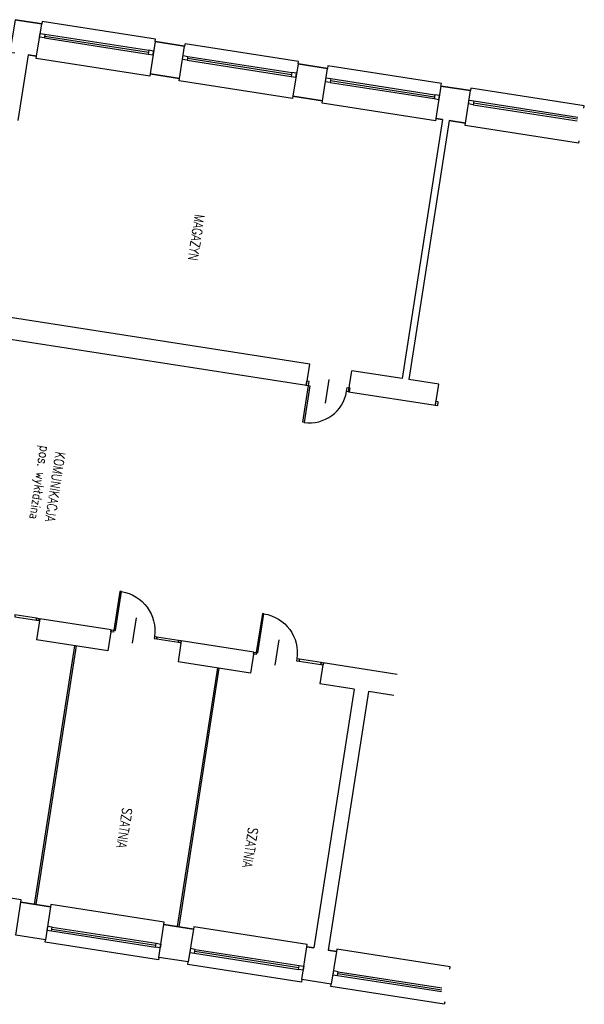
# Model space of a CAD drawing. Extents: x -38969 to 27108, y -24488 to 212598.
# Tile 10 of 256: x -4335 to -3164, y -24488 to -22445. Entities that reach past the tile are written whole.
import ezdxf

# ---------------------------------------------------------------- set-up
doc = ezdxf.new("R2010")
doc.units = 0
doc.header["$LTSCALE"] = 100
doc.header["$MEASUREMENT"] = 0
doc.linetypes.add('0.7_0.7', pattern=[1.4, 0.7, -0.7])
doc.layers.get('0').update_dxf_attribs({"linetype": 'CONTINUOUS'})
for name, color, linetype in [('K_1-MUR istn', 200, 'CONTINUOUS'), ('K_1-POMOCNICZA', 2, 'CONTINUOUS'), ('K_1-STOLARKA', 6, 'CONTINUOUS'), ('K_1-TXT', 123, 'CONTINUOUS')]:
    doc.layers.add(name, color=color, linetype=linetype)
doc.styles.add('ROMANS', font='ROMANS.shx', dxfattribs={"width": 0.8})

# ---------------------------------------------------------------- blocks, each defined once
blk = doc.blocks.new('DR_1180L2')
at = {"color": 7}
blk.add_line((-15, 40), (35, 40), dxfattribs=at)
blk.add_lwpolyline([(4, 0), (4, 3), (81, 3), (81, 0), (4, 0)])
blk.add_arc((4, 3), 77, 0, 90, dxfattribs=at)

msp = doc.modelspace()

# ---------------------------------------------------------------- linework, layer by layer
at = {"layer": 'K_1-MUR istn'}
for p, q in [((-4344.88921, -22445.41628), (-4289.55672, -22454.03689)), ((-4054.39361, -22490.67447), (-3993.13263, -22500.21872)), ((-4317.81004, -22518.45544), (-4339.05368, -22654.81052)), ((-4300.0246, -22521.22635), (-4317.81004, -22518.45544)), ((-3757.96952, -22536.8563), (-3696.70854, -22546.40054)), ((-4003.60051, -22567.40818), (-4064.86149, -22557.86393)), ((-3461.54543, -22583.03812), (-3400.28446, -22592.58237)), ((-3707.17642, -22613.59), (-3768.4374, -22604.04576)), ((-3458.18019, -22652.38273), (-3541.92323, -23189.89841)), ((-3444.34707, -22654.53788), (-3528.09011, -23192.05356)), ((-3458.18019, -22652.38273), (-3472.01331, -22650.22758)), ((-3410.75234, -22659.77183), (-3444.34707, -22654.53788)), ((-4684.00082, -23056.49755), (-3740.38414, -23203.5097)), ((-3733.61081, -23160.03416), (-4401.55308, -23055.97112)), ((-3740.38414, -23203.5097), (-3733.61081, -23160.03416)), ((-3653.43308, -23217.05636), (-3646.65974, -23173.58083)), ((-3541.92323, -23189.89841), (-3646.65974, -23173.58083)), ((-3465.84105, -23201.75175), (-3528.09011, -23192.05356)), ((-3653.43308, -23217.05636), (-3472.61438, -23245.22728)), ((-3472.61438, -23245.22728), (-3465.84105, -23201.75175)), ((-4293.57987, -23688.12757), (-4300.3532, -23731.60311)), ((-4145.36783, -23711.21849), (-4293.57987, -23688.12757)), ((-4145.36783, -23711.21849), (-4152.14116, -23754.69402)), ((-4152.14116, -23754.69402), (-4300.3532, -23731.60311)), ((-4000.12002, -23733.84758), (-4006.89336, -23777.32311)), ((-3849.93182, -23757.24637), (-4000.12002, -23733.84758)), ((-3849.93182, -23757.24637), (-3856.70515, -23800.7219)), ((-3856.70515, -23800.7219), (-4006.89336, -23777.32311)), ((-3705.6721, -23779.72153), (-3712.44543, -23823.19706)), ((-3552.51965, -23803.58214), (-3705.6721, -23779.72153)), ((-3641.30365, -23834.2807), (-3724.89275, -24370.80829)), ((-3641.30365, -23834.2807), (-3712.44543, -23823.19706)), ((-3611.66124, -23838.89888), (-3695.25034, -24375.42648)), ((-3559.29299, -23847.05767), (-3611.66124, -23838.89888)), ((-4271.30115, -24285.6798), (-4332.56213, -24276.13555)), ((-3974.87707, -24331.86162), (-4036.13804, -24322.31738)), ((-4281.92297, -24353.85734), (-4343.18395, -24344.31309)), ((-3724.89275, -24370.80829), (-3739.71396, -24368.4992)), ((-3678.45298, -24378.04345), (-3695.25034, -24375.42648)), ((-3985.49889, -24400.03916), (-4046.75986, -24390.49492)), ((-3689.0748, -24446.22099), (-3750.33578, -24436.67674))]:
    msp.add_line(p, q, dxfattribs=at)
for points in [[(-4317.81004, -22518.45544), (-4300.0246, -22521.22635), (-4289.55672, -22454.03689), (-4344.88921, -22445.41628), (-4355.35709, -22512.60574), (-4345.47629, -22514.14514)], [(-3444.34707, -22654.53788), (-3410.75234, -22659.77183), (-3400.28446, -22592.58237), (-3461.54543, -22583.03812), (-3472.01331, -22650.22758), (-3458.18019, -22652.38273)], [(-3695.25034, -24375.42648), (-3678.45298, -24378.04345), (-3689.0748, -24446.22099), (-3750.33578, -24436.67674), (-3739.71396, -24368.4992), (-3724.89275, -24370.80829)]]:
    msp.add_lwpolyline(points, dxfattribs=at)
for points in [[(-4064.86149, -22557.86393), (-4003.60051, -22567.40818), (-3993.13263, -22500.21872), (-4054.39361, -22490.67447)], [(-3768.4374, -22604.04576), (-3707.17642, -22613.59), (-3696.70854, -22546.40054), (-3757.96952, -22536.8563)], [(-4332.56213, -24276.13555), (-4271.30115, -24285.6798), (-4281.92297, -24353.85734), (-4343.18395, -24344.31309)], [(-4036.13804, -24322.31738), (-3974.87707, -24331.86162), (-3985.49889, -24400.03916), (-4046.75986, -24390.49492)]]:
    msp.add_lwpolyline(points, close=True, dxfattribs=at)
at = {"layer": 'K_1-POMOCNICZA', "linetype": '0.7_0.7', "ltscale": 20}
for p, q in [((-4221.30678, -23743.91826), (-4304.89588, -24280.44586)), ((-4218.34254, -23744.38008), (-4301.93164, -24280.90768)), ((-3924.88269, -23790.10009), (-4008.4718, -24326.62768)), ((-3921.91845, -23790.5619), (-4005.50756, -24327.0895))]:
    msp.add_line(p, q, dxfattribs=at)
at = {"layer": 'K_1-STOLARKA'}
for p, q in [((-4283.98622, -22483.24253), (-4068.58471, -22516.80133)), ((-4283.37046, -22479.29021), (-4067.96896, -22512.84901)), ((-4282.7547, -22475.33789), (-4067.3532, -22508.89668)), ((-3986.94637, -22525.47204), (-3771.54487, -22559.03083)), ((-3986.33061, -22521.51972), (-3770.92911, -22555.07851)), ((-3987.56213, -22529.42436), (-3772.16063, -22562.98315)), ((-3689.90653, -22567.70154), (-3474.50503, -22601.26033)), ((-3691.13804, -22575.60618), (-3475.73654, -22609.16498)), ((-3690.52229, -22571.65386), (-3475.12078, -22605.21265)), ((-3394.71396, -22621.78801), (-3179.31245, -22655.3468)), ((-3394.0982, -22617.83569), (-3178.6967, -22651.39448)), ((-3393.48244, -22613.88337), (-3178.08094, -22647.44216)), ((-4268.96338, -24335.63513), (-4053.56188, -24369.19392)), ((-4268.34762, -24331.6828), (-4052.94612, -24365.2416)), ((-4267.73187, -24327.73048), (-4052.33036, -24361.28928)), ((-3972.53929, -24381.81695), (-3757.13779, -24415.37574)), ((-3971.92354, -24377.86463), (-3756.52203, -24411.42342)), ((-3971.30778, -24373.91231), (-3755.90628, -24407.4711)), ((-3675.49945, -24424.04645), (-3460.09795, -24457.60525)), ((-3674.88369, -24420.09413), (-3459.48219, -24453.65293)), ((-3676.11521, -24427.99877), (-3460.71371, -24461.55757))]:
    msp.add_line(p, q, dxfattribs=at)
for points in [[(-4054.39361, -22490.67447), (-4053.62391, -22485.73407), (-4288.78702, -22449.09649), (-4289.55672, -22454.03689)], [(-3757.96952, -22536.8563), (-3757.19982, -22531.9159), (-3992.36293, -22495.27831), (-3993.13263, -22500.21872)], [(-4064.86149, -22557.86393), (-4065.63118, -22562.80433), (-4300.79429, -22526.16675), (-4300.0246, -22521.22635)], [(-3461.54543, -22583.03812), (-3460.77574, -22578.09772), (-3695.93885, -22541.46014), (-3696.70854, -22546.40054)], [(-3768.4374, -22604.04576), (-3769.2071, -22608.98616), (-4004.37021, -22572.34858), (-4003.60051, -22567.40818)], [(-3165.12135, -22629.21995), (-3164.35165, -22624.27954), (-3399.51476, -22587.64196), (-3400.28446, -22592.58237)], [(-3472.01331, -22650.22758), (-3472.78301, -22655.16798), (-3707.94612, -22618.5304), (-3707.17642, -22613.59)], [(-3175.58923, -22696.40941), (-3176.35893, -22701.34981), (-3411.52203, -22664.71223), (-3410.75234, -22659.77183)], [(-4332.56213, -24276.13555), (-4331.79243, -24271.19515), (-4566.95554, -24234.55757), (-4567.72524, -24239.49797)], [(-4036.13804, -24322.31738), (-4035.36835, -24317.37698), (-4270.53146, -24280.7394), (-4271.30115, -24285.6798)], [(-3739.71396, -24368.4992), (-3738.94426, -24363.5588), (-3974.10737, -24326.92122), (-3974.87707, -24331.86162)], [(-4046.75986, -24390.49492), (-4047.52956, -24395.43532), (-4282.69267, -24358.79774), (-4281.92297, -24353.85734)], [(-3443.28987, -24414.68103), (-3442.52017, -24409.74063), (-3677.68328, -24373.10305), (-3678.45298, -24378.04345)], [(-3750.33578, -24436.67674), (-3751.10547, -24441.61714), (-3986.26858, -24404.97956), (-3985.49889, -24400.03916)], [(-3453.91169, -24482.85857), (-3454.68139, -24487.79897), (-3689.8445, -24451.16139), (-3689.0748, -24446.22099)]]:
    msp.add_lwpolyline(points, dxfattribs=at)
for points in [[(-4292.6355, -22473.7985), (-4282.7547, -22475.33789), (-4283.98622, -22483.24253), (-4293.86702, -22481.70314)], [(-4057.4724, -22510.43608), (-4067.3532, -22508.89668), (-4068.58471, -22516.80133), (-4058.70391, -22518.34072)], [(-3996.21142, -22519.98032), (-3986.33061, -22521.51972), (-3987.56213, -22529.42436), (-3997.44293, -22527.88496)], [(-3761.04831, -22556.6179), (-3770.92911, -22555.07851), (-3772.16063, -22562.98315), (-3762.27982, -22564.52255)], [(-3699.78733, -22566.16215), (-3689.90653, -22567.70154), (-3691.13804, -22575.60618), (-3701.01885, -22574.06679)], [(-3464.62422, -22602.79973), (-3474.50503, -22601.26033), (-3475.73654, -22609.16498), (-3465.85574, -22610.70437)], [(-3403.36324, -22612.34397), (-3393.48244, -22613.88337), (-3394.71396, -22621.78801), (-3404.59476, -22620.24861)], [(-3741.86626, -23203.27879), (-3736.43182, -23204.12545), (-3735.20031, -23196.22081), (-3740.63475, -23195.37414)], [(-3651.95096, -23217.28727), (-3657.3854, -23216.44061), (-3656.15388, -23208.53596), (-3650.71944, -23209.38263)], [(-3473.84948, -23245.03485), (-3468.41504, -23245.88152), (-3467.18353, -23237.97688), (-3472.61797, -23237.13021)], [(-4300.00239, -23687.12697), (-4344.96004, -23680.12273), (-4345.5758, -23684.07505), (-4300.61815, -23691.07929)], [(-4294.56795, -23687.97364), (-4300.00239, -23687.12697), (-4300.61815, -23691.07929), (-4295.18371, -23691.92596)], [(-4145.36783, -23711.21849), (-4139.93338, -23712.06515), (-4140.54914, -23716.01748), (-4145.98358, -23715.17081)], [(-4050.51212, -23725.99667), (-4055.94656, -23725.15), (-4056.56232, -23729.10233), (-4051.12788, -23729.94899)], [(-4005.55447, -23733.00091), (-4050.51212, -23725.99667), (-4051.12788, -23729.94899), (-4006.17022, -23736.95324)], [(-4000.12002, -23733.84758), (-4005.55447, -23733.00091), (-4006.17022, -23736.95324), (-4000.73578, -23737.7999)], [(-3849.93182, -23757.24637), (-3844.49738, -23758.09304), (-3845.11314, -23762.04536), (-3850.54758, -23761.19869)], [(-3755.07611, -23772.02456), (-3760.51055, -23771.17789), (-3761.12631, -23775.13021), (-3755.69187, -23775.97688)], [(-3710.11846, -23779.0288), (-3755.07611, -23772.02456), (-3755.69187, -23775.97688), (-3710.73422, -23782.98112)], [(-3704.68402, -23779.87547), (-3710.11846, -23779.0288), (-3710.73422, -23782.98112), (-3705.29977, -23783.82779)], [(-4278.84418, -24334.09573), (-4268.96338, -24335.63513), (-4267.73187, -24327.73048), (-4277.61267, -24326.19109)], [(-4043.68108, -24370.73331), (-4053.56188, -24369.19392), (-4052.33036, -24361.28928), (-4042.44956, -24362.82867)], [(-3982.4201, -24380.27756), (-3972.53929, -24381.81695), (-3971.30778, -24373.91231), (-3981.18858, -24372.37291)], [(-3747.25699, -24416.91514), (-3757.13779, -24415.37574), (-3755.90628, -24407.4711), (-3746.02547, -24409.01049)], [(-3685.99601, -24426.45938), (-3676.11521, -24427.99877), (-3674.88369, -24420.09413), (-3684.7645, -24418.55474)]]:
    msp.add_lwpolyline(points, close=True, dxfattribs=at)

# ---------------------------------------------------------------- block references
at = {"layer": 'K_1-STOLARKA', "rotation": 261.1447089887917}
msp.add_blockref('DR_1180L2', (-3735.81606, -23200.17313), dxfattribs=at)
at = {"layer": 'K_1-STOLARKA', "xscale": -1.062794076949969, "yscale": 1.062794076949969, "zscale": 1.062794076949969, "rotation": 261.1447089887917}
for p in [(-4140.58781, -23716.26566), (-3845.1518, -23762.29354)]:
    msp.add_blockref('DR_1180L2', p, dxfattribs=at)

# ---------------------------------------------------------------- texts
at = {"layer": 'K_1-TXT', "char_height": 20, "width": 19078.3315449, "attachment_point": 3, "rotation": 261.14470899, "style": 'ROMANS'}
for s, insert in [('MAGAZYN', (-3966.57431, -22946.52358)), ('KOMUNIKACJA\\Ppos. wykłdzina', (-4262.91038, -23488.08242)), ('SZATNIA', (-4114.63247, -24164.92573)), ('SZATNIA', (-3853.70766, -24205.57689))]:
    msp.add_mtext(s, dxfattribs=dict(at, insert=insert))

doc.saveas('drawing.dxf')
